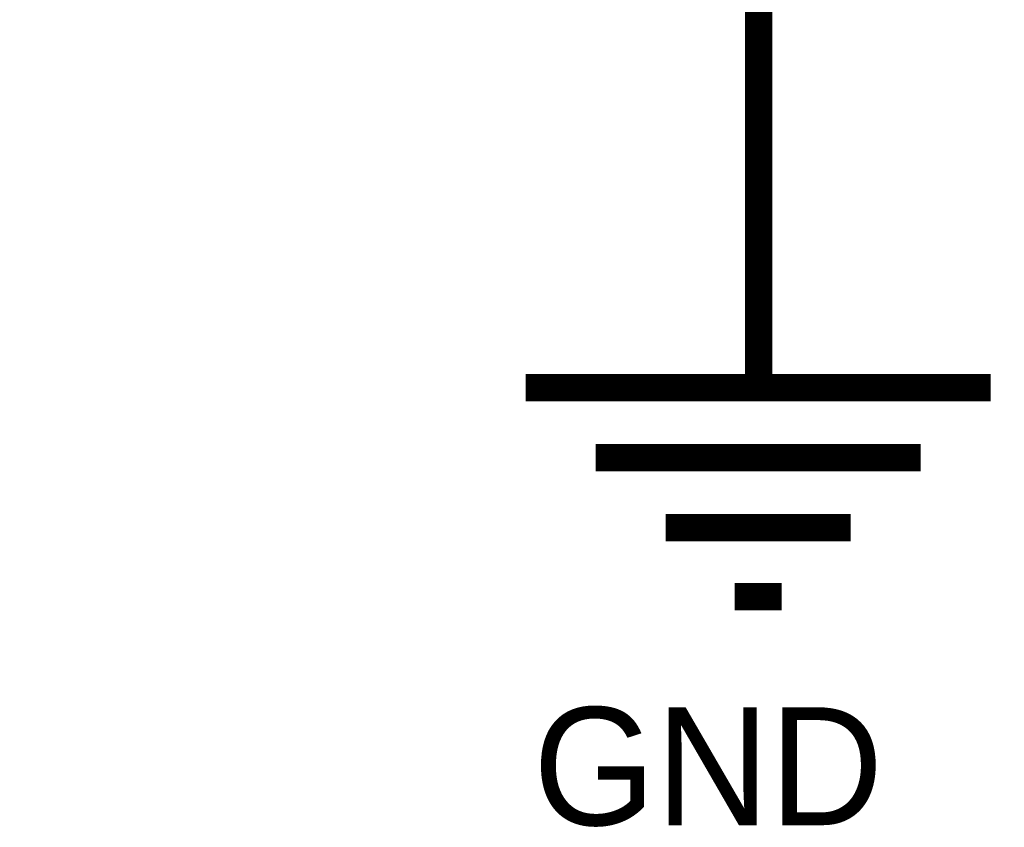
# Model space of a CAD drawing. Header units: inches. Extents: x 0 to 17, y 0 to 11.
# Tile 19 of 37: x 6.382 to 6.806, y 6.711 to 7.058. Entities that reach past the tile are written whole.
import ezdxf

# ---------------------------------------------------------------- set-up
doc = ezdxf.new("R2010")
doc.units = ezdxf.units.IN
doc.header["$MEASUREMENT"] = 0
doc.layers.add('Sheet', color=255, linetype='Continuous')

msp = doc.modelspace()

# ---------------------------------------------------------------- linework, layer by layer
at = {"layer": 'Sheet'}
for points in [[(6.25051, 7.09981, 0.0118, 0.0118, 0), (6.70049, 7.09981, 0.0118, 0.0118, 0), (6.70049, 6.99989, 0.0118, 0.0118, 0)], [(6.70049, 6.99989, 0.0118, 0.0118, 0), (6.70049, 6.89998, 0.0118, 0.0118, 0)], [(6.60019, 6.89998, 0.0118, 0.0118, 0), (6.8004, 6.89998, 0.0118, 0.0118, 0)], [(6.63032, 6.86985, 0.0118, 0.0118, 0), (6.77027, 6.86985, 0.0118, 0.0118, 0)], [(6.66045, 6.83971, 0.0118, 0.0118, 0), (6.74014, 6.83971, 0.0118, 0.0118, 0)], [(6.69018, 6.80998, 0.0118, 0.0118, 0), (6.7104, 6.80998, 0.0118, 0.0118, 0)]]:
    msp.add_lwpolyline(points, format="xyseb", dxfattribs=at)

# ---------------------------------------------------------------- texts
msp.add_text('GND', height=0.05075, dxfattribs=at).set_placement((6.60336, 6.71165))

doc.saveas('drawing.dxf')
